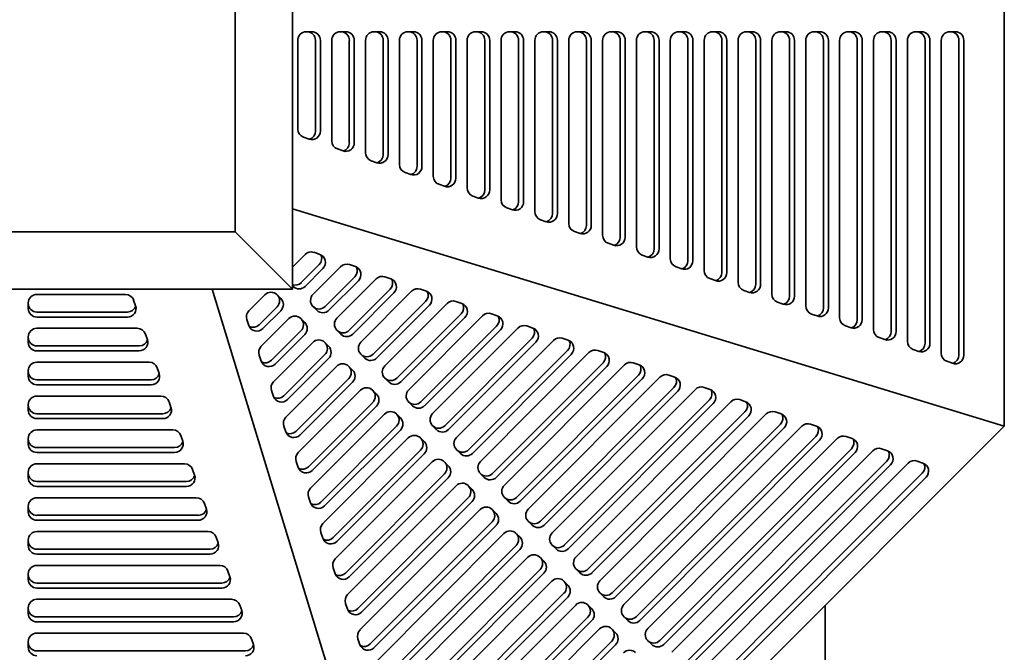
# Model space of a CAD drawing. Header units: millimetres. Extents: x 287 to 973, y 102 to 790.
# Tile 3 of 5: x 629 to 973, y 226 to 447. Entities that reach past the tile are written whole.
import ezdxf

# ---------------------------------------------------------------- set-up
doc = ezdxf.new("R2010")
doc.units = ezdxf.units.MM
doc.header["$LTSCALE"] = 3
doc.layers.add('Krawędzie widoczne(ISO)', color=7, linetype='Continuous', lineweight=35, true_color=0x262659)

msp = doc.modelspace()

# ---------------------------------------------------------------- linework, layer by layer
at = {"layer": 'Krawędzie widoczne(ISO)'}
for p, q in [((972.5, 588.87), (972.5, 305.14)), ((724, 353), (724, 541)), ((704, 521), (704, 373)), ((728.83, 442.79), (730.8, 442.79)), ((740.65, 442.79), (742.62, 442.79)), ((752.47, 442.79), (754.44, 442.79)), ((764.3, 442.79), (766.27, 442.79)), ((776.12, 442.79), (778.09, 442.79)), ((787.94, 442.79), (789.91, 442.79)), ((799.76, 442.79), (801.73, 442.79)), ((811.58, 442.79), (813.55, 442.79)), ((823.4, 442.79), (825.37, 442.79)), ((835.23, 442.79), (837.2, 442.79)), ((847.05, 442.79), (849.02, 442.79)), ((858.87, 442.79), (860.84, 442.79)), ((870.69, 442.79), (872.66, 442.79)), ((882.51, 442.79), (884.48, 442.79)), ((894.33, 442.79), (896.3, 442.79)), ((906.16, 442.79), (908.13, 442.79)), ((917.98, 442.79), (919.95, 442.79)), ((929.8, 442.79), (931.77, 442.79)), ((941.62, 442.79), (943.59, 442.79)), ((953.44, 442.79), (955.41, 442.79)), ((725.88, 408.85), (725.88, 439.79)), ((732.04, 439.79), (732.04, 408.16)), ((733.76, 439.79), (733.76, 408.16)), ((737.7, 404.73), (737.7, 439.79)), ((743.86, 439.79), (743.86, 404.05)), ((745.58, 439.79), (745.58, 404.05)), ((749.52, 400.62), (749.52, 439.79)), ((755.68, 439.79), (755.68, 399.93)), ((757.4, 439.79), (757.4, 399.93)), ((761.34, 396.5), (761.34, 439.79)), ((767.5, 439.79), (767.5, 395.82)), ((769.22, 439.79), (769.22, 395.82)), ((773.16, 392.39), (773.16, 439.79)), ((779.33, 439.79), (779.33, 391.7)), ((781.04, 439.79), (781.04, 391.7)), ((784.98, 388.27), (784.98, 439.79)), ((791.15, 439.79), (791.15, 387.59)), ((792.86, 439.79), (792.86, 387.59)), ((796.81, 384.16), (796.81, 439.79)), ((802.97, 439.79), (802.97, 383.47)), ((804.69, 439.79), (804.69, 383.47)), ((808.63, 380.04), (808.63, 439.79)), ((814.79, 439.79), (814.79, 379.36)), ((816.51, 439.79), (816.51, 379.36)), ((820.45, 375.93), (820.45, 439.79)), ((826.61, 439.79), (826.61, 375.24)), ((828.33, 439.79), (828.33, 375.24)), ((832.27, 371.81), (832.27, 439.79)), ((838.43, 439.79), (838.43, 371.13)), ((840.15, 439.79), (840.15, 371.13)), ((844.09, 367.7), (844.09, 439.79)), ((850.26, 439.79), (850.26, 367.01)), ((851.97, 439.79), (851.97, 367.01)), ((855.91, 363.58), (855.91, 439.79)), ((862.08, 439.79), (862.08, 362.9)), ((863.79, 439.79), (863.79, 362.9)), ((867.74, 359.47), (867.74, 439.79)), ((873.9, 439.79), (873.9, 358.78)), ((875.62, 439.79), (875.62, 358.78)), ((879.56, 355.35), (879.56, 439.79)), ((885.72, 439.79), (885.72, 354.67)), ((887.44, 439.79), (887.44, 354.67)), ((891.38, 351.24), (891.38, 439.79)), ((897.54, 439.79), (897.54, 350.55)), ((899.26, 439.79), (899.26, 350.55)), ((903.2, 347.12), (903.2, 439.79)), ((909.36, 439.79), (909.36, 346.44)), ((911.08, 439.79), (911.08, 346.44)), ((915.02, 343.01), (915.02, 439.79)), ((921.19, 439.79), (921.19, 342.32)), ((922.9, 439.79), (922.9, 342.32)), ((926.84, 338.89), (926.84, 439.79)), ((933.01, 439.79), (933.01, 338.21)), ((934.72, 439.79), (934.72, 338.21)), ((938.67, 334.78), (938.67, 439.79)), ((944.83, 439.79), (944.83, 334.09)), ((946.55, 439.79), (946.55, 334.09)), ((950.49, 330.62), (950.49, 439.79)), ((956.65, 439.79), (956.65, 329.93)), ((958.37, 439.79), (958.37, 329.93)), ((729.84, 405.32), (727.87, 406.01)), ((741.66, 401.21), (739.69, 401.89)), ((753.49, 397.09), (751.52, 397.78)), ((765.31, 392.98), (763.34, 393.66)), ((777.13, 388.86), (775.16, 389.55)), ((788.95, 384.75), (786.98, 385.43)), ((724, 381.04), (972.5, 305.14)), ((800.77, 380.63), (798.8, 381.32)), ((812.59, 376.52), (810.62, 377.2)), ((704, 373), (556, 373)), ((724, 353), (704, 373)), ((824.42, 372.4), (822.45, 373.09)), ((836.24, 368.29), (834.27, 368.97)), ((724, 360.65), (728.42, 365.09)), ((731.53, 365.82), (733.59, 365.1)), ((848.06, 364.17), (846.09, 364.86)), ((733.35, 361.52), (727.1, 355.26)), ((743.91, 361.53), (745.97, 360.82)), ((734.66, 360.21), (728.41, 353.95)), ((731.2, 351.17), (740.81, 360.8)), ((859.88, 360.06), (857.91, 360.75)), ((724.21, 353.91), (724, 354.12)), ((745.73, 357.24), (735.45, 346.93)), ((747.04, 355.92), (736.76, 345.62)), ((739.54, 342.84), (753.19, 356.52)), ((756.29, 357.25), (758.36, 356.54)), ((871.7, 355.94), (869.73, 356.63)), ((536, 353), (724, 353)), ((634.79, 351.13), (665.74, 351.13)), ((771.87, 104.5), (695.97, 353)), ((708.8, 345.42), (714.37, 351.01)), ((718.58, 351.05), (719.97, 349.66)), ((758.12, 352.95), (743.79, 338.6)), ((759.43, 351.64), (745.11, 337.29)), ((747.89, 334.51), (765.57, 352.24)), ((768.68, 352.97), (770.74, 352.25)), ((883.52, 351.83), (881.55, 352.52)), ((631.79, 346.2), (631.79, 348.17)), ((668.57, 349.13), (669.26, 347.16)), ((770.5, 348.67), (752.14, 330.27)), ((771.81, 347.36), (753.45, 328.96)), ((756.24, 326.18), (777.96, 347.95)), ((781.06, 348.68), (783.13, 347.97)), ((895.35, 347.71), (893.38, 348.4)), ((666.42, 344.97), (634.79, 344.97)), ((718.62, 346.77), (712.38, 340.51)), ((719.94, 345.45), (713.69, 339.2)), ((731.24, 346.89), (731.09, 347.04)), ((732.55, 345.58), (731.16, 346.97)), ((782.88, 344.39), (760.49, 321.94)), ((793.45, 344.4), (795.51, 343.68)), ((907.17, 343.6), (905.2, 344.29)), ((666.42, 343.25), (634.79, 343.25)), ((708.79, 340.26), (708.08, 342.32)), ((713.11, 333.05), (722.72, 342.68)), ((726.93, 342.72), (728.32, 341.33)), ((784.2, 343.07), (761.8, 320.63)), ((764.58, 317.86), (790.34, 343.67)), ((634.79, 339.31), (669.85, 339.31)), ((672.69, 337.31), (673.37, 335.34)), ((726.97, 338.44), (716.69, 328.13)), ((728.28, 337.13), (718, 326.82)), ((739.59, 338.56), (739.44, 338.71)), ((740.9, 337.25), (739.51, 338.64)), ((795.27, 340.1), (768.83, 313.62)), ((796.58, 338.79), (770.15, 312.3)), ((772.93, 309.53), (802.73, 339.38)), ((805.83, 340.11), (807.89, 339.4)), ((918.99, 339.49), (917.02, 340.17)), ((631.79, 334.38), (631.79, 336.35)), ((717.42, 320.67), (731.07, 334.35)), ((735.27, 334.39), (736.66, 333)), ((807.65, 335.82), (777.18, 305.29)), ((808.96, 334.51), (778.49, 303.97)), ((781.28, 301.2), (815.11, 335.1)), ((818.21, 335.83), (820.28, 335.12)), ((930.81, 335.37), (928.84, 336.06)), ((670.54, 333.14), (634.79, 333.14)), ((670.54, 331.43), (634.79, 331.43)), ((735.32, 330.11), (721, 315.76)), ((747.94, 330.23), (747.78, 330.38)), ((749.25, 328.92), (747.86, 330.31)), ((820.04, 331.53), (785.53, 296.96)), ((821.35, 330.22), (786.84, 295.64)), ((789.62, 292.87), (827.49, 330.82)), ((830.6, 331.55), (832.66, 330.83)), ((942.63, 331.26), (940.66, 331.94)), ((634.79, 327.49), (673.97, 327.49)), ((713.1, 327.88), (712.38, 329.94)), ((736.63, 328.8), (722.31, 314.45)), ((832.42, 327.25), (793.87, 288.63)), ((797.97, 284.54), (839.88, 326.53)), ((842.98, 327.26), (845.04, 326.55)), ((954.45, 327.09), (952.48, 327.78)), ((631.79, 322.56), (631.79, 324.53)), ((676.8, 325.49), (677.49, 323.52)), ((721.73, 308.3), (739.41, 326.02)), ((743.62, 326.06), (745.01, 324.67)), ((833.73, 325.94), (795.19, 287.32)), ((674.65, 321.32), (634.79, 321.32)), ((743.66, 321.78), (725.31, 303.38)), ((744.98, 320.47), (726.62, 302.07)), ((756.28, 321.9), (756.13, 322.06)), ((757.59, 320.59), (756.2, 321.98)), ((844.8, 322.97), (802.22, 280.3)), ((846.12, 321.65), (803.53, 278.99)), ((806.31, 276.21), (852.26, 322.25)), ((855.36, 322.98), (857.43, 322.27)), ((674.65, 319.6), (634.79, 319.6)), ((717.41, 315.51), (716.69, 317.57)), ((726.04, 295.92), (747.76, 317.69)), ((751.96, 317.73), (753.36, 316.34)), ((857.19, 318.68), (810.57, 271.97)), ((858.5, 317.37), (811.88, 270.66)), ((814.66, 267.88), (864.65, 317.97)), ((867.75, 318.7), (869.81, 317.98)), ((634.79, 315.66), (678.08, 315.66)), ((680.92, 313.67), (681.6, 311.7)), ((752.01, 313.45), (729.62, 291.01)), ((764.63, 313.57), (764.48, 313.73)), ((765.94, 312.26), (764.55, 313.65)), ((869.57, 314.4), (818.91, 263.64)), ((870.88, 313.09), (820.23, 262.33)), ((823.01, 259.55), (877.03, 313.68)), ((880.13, 314.41), (882.2, 313.7)), ((631.79, 310.74), (631.79, 312.71)), ((678.77, 309.5), (634.79, 309.5)), ((730.35, 283.55), (756.11, 309.36)), ((753.32, 312.14), (730.93, 289.7)), ((760.31, 309.4), (761.7, 308.01)), ((881.95, 310.12), (827.26, 255.31)), ((831.35, 251.22), (889.41, 309.4)), ((892.52, 310.13), (894.58, 309.41)), ((678.77, 307.78), (634.79, 307.78)), ((883.27, 308.8), (828.57, 254)), ((634.79, 303.84), (682.2, 303.84)), ((721.72, 303.13), (721, 305.2)), ((760.36, 305.12), (733.92, 278.64)), ((761.67, 303.81), (735.24, 277.32)), ((972.5, 305.14), (771.87, 104.5)), ((772.98, 305.25), (772.82, 305.4)), ((774.29, 303.93), (772.9, 305.32)), ((894.34, 305.83), (835.61, 246.98)), ((895.65, 304.52), (836.92, 245.67)), ((839.7, 242.89), (901.8, 305.11)), ((904.9, 305.84), (906.96, 305.13)), ((631.79, 298.92), (631.79, 300.89)), ((685.03, 301.85), (685.72, 299.88)), ((734.65, 271.18), (764.45, 301.03)), ((768.66, 301.07), (770.05, 299.69)), ((906.72, 301.55), (843.95, 238.65)), ((908.03, 300.24), (845.27, 237.34)), ((848.05, 234.56), (914.18, 300.83)), ((917.28, 301.56), (919.35, 300.85)), ((682.88, 297.68), (634.79, 297.68)), ((682.88, 295.96), (634.79, 295.96)), ((768.7, 296.79), (738.23, 266.26)), ((781.32, 296.92), (781.17, 297.07)), ((782.63, 295.6), (781.24, 296.99)), ((919.11, 297.26), (852.3, 230.32)), ((920.42, 295.95), (853.61, 229.01)), ((856.39, 226.23), (926.56, 296.55)), ((929.67, 297.28), (931.73, 296.56)), ((726.03, 290.76), (725.31, 292.82)), ((738.96, 258.8), (772.8, 292.7)), ((770.02, 295.48), (739.55, 264.95)), ((777, 292.74), (778.4, 291.36)), ((931.49, 292.98), (860.65, 221.99)), ((864.74, 217.91), (938.95, 292.26)), ((942.05, 292.99), (944.11, 292.28)), ((631.79, 287.1), (631.79, 289.07)), ((634.79, 292.02), (686.31, 292.02)), ((689.15, 290.02), (689.83, 288.05)), ((789.67, 288.59), (789.52, 288.74)), ((932.8, 291.67), (861.96, 220.68)), ((687, 285.86), (634.79, 285.86)), ((777.05, 288.46), (742.54, 253.89)), ((778.36, 287.15), (743.86, 252.57)), ((790.98, 287.27), (789.59, 288.66)), ((943.87, 288.7), (868.99, 213.67)), ((945.19, 287.38), (870.3, 212.35)), ((687, 284.14), (634.79, 284.14)), ((743.27, 246.43), (781.15, 284.37)), ((785.35, 284.42), (786.74, 283.03)), ((634.79, 280.2), (690.43, 280.2)), ((730.34, 278.38), (729.62, 280.45)), ((785.4, 280.13), (746.85, 241.51)), ((786.71, 278.82), (748.16, 240.2)), ((798.01, 280.26), (797.86, 280.41)), ((799.33, 278.95), (797.94, 280.33)), ((631.79, 275.27), (631.79, 277.24)), ((693.26, 278.2), (693.95, 276.23)), ((747.58, 234.05), (789.49, 276.05)), ((793.7, 276.09), (795.09, 274.7)), ((691.11, 274.04), (634.79, 274.04)), ((691.11, 272.32), (634.79, 272.32)), ((793.74, 271.8), (751.16, 229.14)), ((806.36, 271.93), (806.21, 272.08)), ((807.67, 270.62), (806.28, 272)), ((634.79, 268.38), (694.54, 268.38)), ((795.06, 270.49), (752.47, 227.82)), ((631.79, 263.45), (631.79, 265.42)), ((697.38, 266.38), (698.06, 264.41)), ((734.65, 266.01), (733.93, 268.07)), ((751.89, 221.68), (797.84, 267.72)), ((802.04, 267.76), (803.44, 266.37)), ((695.23, 262.21), (634.79, 262.21)), ((802.09, 263.48), (755.47, 216.76)), ((803.4, 262.16), (756.78, 215.45)), ((814.71, 263.6), (814.56, 263.75)), ((816.02, 262.29), (814.63, 263.68)), ((695.23, 260.5), (634.79, 260.5)), ((756.2, 209.3), (806.18, 259.39)), ((810.39, 259.43), (811.78, 258.04)), ((634.79, 256.56), (698.65, 256.56)), ((701.49, 254.56), (702.18, 252.59)), ((738.96, 253.63), (738.24, 255.7)), ((810.44, 255.15), (759.78, 204.39)), ((823.05, 255.27), (822.9, 255.42)), ((824.37, 253.96), (822.98, 255.35)), ((631.79, 251.63), (631.79, 253.6)), ((760.51, 196.93), (814.53, 251.06)), ((811.75, 253.83), (761.09, 203.08)), ((818.74, 251.1), (820.13, 249.71)), ((699.34, 250.39), (634.79, 250.39)), ((699.34, 248.67), (634.79, 248.67)), ((634.79, 244.73), (702.77, 244.73)), ((818.78, 246.82), (764.09, 192.01)), ((820.1, 245.51), (765.4, 190.7)), ((831.4, 246.94), (831.25, 247.09)), ((832.71, 245.63), (831.32, 247.02)), ((631.79, 239.81), (631.79, 241.78)), ((705.61, 242.74), (706.29, 240.77)), ((743.27, 241.26), (742.55, 243.32)), ((764.82, 184.55), (822.88, 242.73)), ((827.08, 242.77), (828.47, 241.38)), ((910, 177), (910, 242.64)), ((703.46, 238.57), (634.79, 238.57)), ((827.13, 238.49), (768.4, 179.64)), ((828.44, 237.18), (769.71, 178.33)), ((839.75, 238.61), (839.59, 238.76)), ((841.06, 237.3), (839.67, 238.69)), ((703.46, 236.85), (634.79, 236.85)), ((769.13, 172.18), (831.22, 234.4)), ((835.43, 234.44), (836.82, 233.05)), ((634.79, 232.91), (706.88, 232.91)), ((709.72, 230.92), (710.41, 228.95)), ((747.58, 228.89), (746.86, 230.95)), ((848.09, 230.28), (847.94, 230.43)), ((849.41, 228.97), (848.01, 230.36)), ((631.79, 227.99), (631.79, 229.96)), ((835.48, 230.16), (772.71, 167.26)), ((836.79, 228.85), (774.02, 165.95)), ((707.57, 226.75), (634.79, 226.75))]:
    msp.add_line(p, q, dxfattribs=at)
for centre, major_axis, ratio, start_param, end_param in [((728.83, 439.79), (0, 3), 0.985138, 0, 1.570796), ((729.08, 439.79), (0, 3), 0.985138, 4.712389, 6.283185), ((730.8, 439.79), (0, 3), 0.985138, 4.712389, 6.283185), ((740.65, 439.79), (0, 3), 0.985138, 0, 1.570796), ((740.91, 439.79), (0, 3), 0.985138, 4.712389, 6.283185), ((742.62, 439.79), (0, 3), 0.985138, 4.712389, 6.283185), ((752.47, 439.79), (0, 3), 0.985138, 0, 1.570796), ((752.73, 439.79), (0, 3), 0.985138, 4.712389, 6.283185), ((754.44, 439.79), (0, 3), 0.985138, 4.712389, 6.283185), ((764.3, 439.79), (0, 3), 0.985138, 0, 1.570796), ((764.55, 439.79), (0, 3), 0.985138, 4.712389, 6.283185), ((766.27, 439.79), (0, 3), 0.985138, 4.712389, 6.283185), ((776.12, 439.79), (0, 3), 0.985138, 0, 1.570796), ((776.37, 439.79), (0, 3), 0.985138, 4.712389, 6.283185), ((778.09, 439.79), (0, 3), 0.985138, 4.712389, 6.283185), ((787.94, 439.79), (0, 3), 0.985138, 0, 1.570796), ((788.19, 439.79), (0, 3), 0.985138, 4.712389, 6.283185), ((789.91, 439.79), (0, 3), 0.985138, 4.712389, 6.283185), ((799.76, 439.79), (0, 3), 0.985138, 0, 1.570796), ((800.01, 439.79), (0, 3), 0.985138, 4.712389, 6.283185), ((801.73, 439.79), (0, 3), 0.985138, 4.712389, 6.283185), ((811.58, 439.79), (0, 3), 0.985138, 0, 1.570796), ((811.84, 439.79), (0, 3), 0.985138, 4.712389, 6.283185), ((813.55, 439.79), (0, 3), 0.985138, 4.712389, 6.283185), ((823.4, 439.79), (0, 3), 0.985138, 0, 1.570796), ((823.66, 439.79), (0, 3), 0.985138, 4.712389, 6.283185), ((825.37, 439.79), (0, 3), 0.985138, 4.712389, 6.283185), ((835.23, 439.79), (0, 3), 0.985138, 0, 1.570796), ((835.48, 439.79), (0, 3), 0.985138, 4.712389, 6.283185), ((837.2, 439.79), (0, 3), 0.985138, 4.712389, 6.283185), ((847.05, 439.79), (0, 3), 0.985138, 0, 1.570796), ((847.3, 439.79), (0, 3), 0.985138, 4.712389, 6.283185), ((849.02, 439.79), (0, 3), 0.985138, 4.712389, 6.283185), ((858.87, 439.79), (0, 3), 0.985138, 0, 1.570796), ((859.12, 439.79), (0, 3), 0.985138, 4.712389, 6.283185), ((860.84, 439.79), (0, 3), 0.985138, 4.712389, 6.283185), ((870.69, 439.79), (0, 3), 0.985138, 0, 1.570796), ((870.94, 439.79), (0, 3), 0.985138, 4.712389, 6.283185), ((872.66, 439.79), (0, 3), 0.985138, 4.712389, 6.283185), ((882.51, 439.79), (0, 3), 0.985138, 0, 1.570796), ((882.77, 439.79), (0, 3), 0.985138, 4.712389, 6.283185), ((884.48, 439.79), (0, 3), 0.985138, 4.712389, 6.283185), ((894.33, 439.79), (0, 3), 0.985138, 0, 1.570796), ((894.59, 439.79), (0, 3), 0.985138, 4.712389, 6.283185), ((896.3, 439.79), (0, 3), 0.985138, 4.712389, 6.283185), ((906.16, 439.79), (0, 3), 0.985138, 0, 1.570796), ((906.41, 439.79), (0, 3), 0.985138, 4.712389, 6.283185), ((908.13, 439.79), (0, 3), 0.985138, 4.712389, 6.283185), ((917.98, 439.79), (0, 3), 0.985138, 0, 1.570796), ((918.23, 439.79), (0, 3), 0.985138, 4.712389, 6.283185), ((919.95, 439.79), (0, 3), 0.985138, 4.712389, 6.283185), ((929.8, 439.79), (0, 3), 0.985138, 0, 1.570796), ((930.05, 439.79), (0, 3), 0.985138, 4.712389, 6.283185), ((931.77, 439.79), (0, 3), 0.985138, 4.712389, 6.283185), ((941.62, 439.79), (0, 3), 0.985138, 0, 1.570796), ((941.87, 439.79), (0, 3), 0.985138, 4.712389, 6.283185), ((943.59, 439.79), (0, 3), 0.985138, 4.712389, 6.283185), ((953.44, 439.79), (0, 3), 0.985138, 0, 1.570796), ((953.69, 439.79), (0, 3), 0.985138, 4.712389, 6.283185), ((955.41, 439.79), (0, 3), 0.985138, 4.712389, 6.283185), ((728.83, 408.85), (0, -3), 0.985138, 4.712389, 5.952847), ((730.8, 408.16), (0, -3), 0.985138, 5.952847, 7.853982), ((729.08, 408.16), (0, -3), 0.985138, 0.294852, 1.570796), ((740.65, 404.73), (0, -3), 0.985138, 4.712389, 5.952847), ((742.62, 404.05), (0, -3), 0.985138, 5.952847, 7.853982), ((740.91, 404.05), (0, -3), 0.985138, 0.294852, 1.570796), ((752.47, 400.62), (0, -3), 0.985138, 4.712389, 5.952847), ((754.44, 399.93), (0, -3), 0.985138, 5.952847, 7.853982), ((752.73, 399.93), (0, -3), 0.985138, 0.294852, 1.570796), ((764.3, 396.5), (0, -3), 0.985138, 4.712389, 5.952847), ((766.27, 395.82), (0, -3), 0.985138, 5.952847, 7.853982), ((764.55, 395.82), (0, -3), 0.985138, 0.294852, 1.570796), ((776.12, 392.39), (0, -3), 0.985138, 4.712389, 5.952847), ((778.09, 391.7), (0, -3), 0.985138, 5.952847, 7.853982), ((776.37, 391.7), (0, -3), 0.985138, 0.294852, 1.570796), ((787.94, 388.27), (0, -3), 0.985138, 4.712389, 5.952847), ((789.91, 387.59), (0, -3), 0.985138, 5.952847, 7.853982), ((788.19, 387.59), (0, -3), 0.985138, 0.294852, 1.570796), ((799.76, 384.16), (0, -3), 0.985138, 4.712389, 5.952847), ((801.73, 383.47), (0, -3), 0.985138, 5.952847, 7.853982), ((800.01, 383.47), (0, -3), 0.985138, 0.294852, 1.570796), ((811.58, 380.04), (0, -3), 0.985138, 4.712389, 5.952847), ((813.55, 379.36), (0, -3), 0.985138, 5.952847, 7.853982), ((811.84, 379.36), (0, -3), 0.985138, 0.294852, 1.570796), ((823.4, 375.93), (0, -3), 0.985138, 4.712389, 5.952847), ((825.37, 375.24), (0, -3), 0.985138, 5.952847, 7.853982), ((823.66, 375.24), (0, -3), 0.985138, 0.294852, 1.570796), ((835.23, 371.81), (0, -3), 0.985138, 4.712389, 5.952847), ((837.2, 371.13), (0, -3), 0.985138, 5.952847, 7.853982), ((835.48, 371.13), (0, -3), 0.985138, 0.294852, 1.570796), ((730.51, 363), (2.12, 2.12), 0.982624, 0.445514, 1.571819), ((731.26, 363.6), (2.12, 2.12), 0.982624, 4.713411, 5.962924), ((732.57, 362.29), (2.12, 2.12), 0.982624, 4.713411, 6.728699), ((847.05, 367.7), (0, -3), 0.985138, 4.712389, 5.952847), ((849.02, 367.01), (0, -3), 0.985138, 5.952847, 7.853982), ((847.3, 367.01), (0, -3), 0.985138, 0.294852, 1.570796), ((742.89, 358.72), (2.12, 2.12), 0.982624, 0.445514, 1.571819), ((858.87, 363.58), (0, -3), 0.985138, 4.712389, 5.952847), ((860.84, 362.9), (0, -3), 0.985138, 5.952847, 7.853982), ((859.12, 362.9), (0, -3), 0.985138, 0.294852, 1.570796), ((743.65, 359.32), (2.12, 2.12), 0.982624, 4.713411, 5.962924), ((744.96, 358.01), (2.12, 2.12), 0.982624, 4.713411, 6.728699), ((755.28, 354.44), (2.12, 2.12), 0.982624, 0.445514, 1.571819), ((870.69, 359.47), (0, -3), 0.985138, 4.712389, 5.952847), ((872.66, 358.78), (0, -3), 0.985138, 5.952847, 7.853982), ((870.94, 358.78), (0, -3), 0.985138, 0.294852, 1.570796), ((725.02, 357.34), (-2.12, -2.12), 0.982624, 0.445839, 1.571819), ((756.03, 355.04), (2.12, 2.12), 0.982624, 4.713411, 5.962924), ((757.34, 353.72), (2.12, 2.12), 0.982624, 4.713411, 6.728699), ((882.51, 355.35), (0, -3), 0.985138, 4.712389, 5.952847), ((884.48, 354.67), (0, -3), 0.985138, 5.952847, 7.853982), ((882.77, 354.67), (0, -3), 0.985138, 0.294852, 1.570796), ((634.79, 348.17), (-3, 0), 0.985138, 4.712389, 6.283185), ((665.74, 348.17), (3, 0), 0.985138, 0.330338, 1.570796), ((716.46, 348.93), (2.12, 2.12), 0.982624, 0.001022, 1.571819), ((716.54, 348.85), (2.12, 2.12), 0.982624, 4.713411, 6.248323), ((726.33, 356.03), (-2.12, -2.12), 0.982624, 0.001022, 1.571819), ((733.28, 349.09), (-2.12, -2.12), 0.982624, 4.713411, 6.284208), ((767.66, 350.15), (2.12, 2.12), 0.982624, 0.445514, 1.571819), ((768.41, 350.75), (2.12, 2.12), 0.982624, 4.713411, 5.962924), ((769.73, 349.44), (2.12, 2.12), 0.982624, 4.713411, 6.728699), ((894.33, 351.24), (0, -3), 0.985138, 4.712389, 5.952847), ((634.79, 347.92), (-3, 0), 0.985138, 0, 1.570796), ((666.42, 346.2), (3, 0), 0.985138, 4.712389, 6.613523), ((717.85, 347.54), (2.12, 2.12), 0.982624, 4.713411, 6.284208), ((780.05, 345.87), (2.12, 2.12), 0.982624, 0.445514, 1.571819), ((780.8, 346.47), (2.12, 2.12), 0.982624, 4.713411, 5.962924), ((782.11, 345.16), (2.12, 2.12), 0.982624, 4.713411, 6.728699), ((896.3, 350.55), (0, -3), 0.985138, 5.952847, 7.853982), ((894.59, 350.55), (0, -3), 0.985138, 0.294852, 1.570796), ((634.79, 346.2), (-3, 0), 0.985138, 0, 1.570796), ((666.42, 347.92), (3, 0), 0.985138, 4.712389, 5.988333), ((710.89, 343.34), (2.12, 2.12), 0.982624, 1.571819, 2.698124), ((733.36, 349.01), (-2.12, -2.12), 0.982624, 0.001022, 1.571819), ((734.67, 347.7), (-2.12, -2.12), 0.982624, 0.001022, 1.571819), ((792.43, 341.59), (2.12, 2.12), 0.982624, 0.445514, 1.571819), ((906.16, 347.12), (0, -3), 0.985138, 4.712389, 5.952847), ((908.13, 346.44), (0, -3), 0.985138, 5.952847, 7.853982), ((906.41, 346.44), (0, -3), 0.985138, 0.294852, 1.570796), ((710.29, 342.59), (-2.12, -2.12), 0.982624, 0.320262, 1.571819), ((724.81, 340.6), (2.12, 2.12), 0.982624, 0.001022, 1.571819), ((724.88, 340.52), (2.12, 2.12), 0.982624, 4.713411, 6.248323), ((726.2, 339.21), (2.12, 2.12), 0.982624, 4.713411, 6.284208), ((741.63, 340.76), (-2.12, -2.12), 0.982624, 4.713411, 6.284208), ((793.18, 342.18), (2.12, 2.12), 0.982624, 4.713411, 5.962924), ((794.49, 340.87), (2.12, 2.12), 0.982624, 4.713411, 6.728699), ((804.81, 337.3), (2.12, 2.12), 0.982624, 0.445514, 1.571819), ((917.98, 343.01), (0, -3), 0.985138, 4.712389, 5.952847), ((919.95, 342.32), (0, -3), 0.985138, 5.952847, 7.853982), ((918.23, 342.32), (0, -3), 0.985138, 0.294852, 1.570796), ((634.79, 336.35), (-3, 0), 0.985138, 4.712389, 6.283185), ((669.85, 336.35), (3, 0), 0.985138, 0.330338, 1.570796), ((711.6, 341.28), (-2.12, -2.12), 0.982624, 5.839716, 7.855004), ((741.71, 340.69), (-2.12, -2.12), 0.982624, 0.001022, 1.571819), ((743.02, 339.37), (-2.12, -2.12), 0.982624, 0.001022, 1.571819), ((805.56, 337.9), (2.12, 2.12), 0.982624, 4.713411, 5.962924), ((806.88, 336.59), (2.12, 2.12), 0.982624, 4.713411, 6.728699), ((929.8, 338.89), (0, -3), 0.985138, 4.712389, 5.952847), ((931.77, 338.21), (0, -3), 0.985138, 5.952847, 7.853982), ((930.05, 338.21), (0, -3), 0.985138, 0.294852, 1.570796), ((634.79, 336.1), (-3, 0), 0.985138, 0, 1.570796), ((634.79, 334.38), (-3, 0), 0.985138, 0, 1.570796), ((670.54, 334.38), (3, 0), 0.985138, 4.712389, 6.613523), ((670.54, 336.1), (3, 0), 0.985138, 4.712389, 5.988333), ((733.15, 332.27), (2.12, 2.12), 0.982624, 0.001022, 1.571819), ((733.23, 332.19), (2.12, 2.12), 0.982624, 4.713411, 6.248323), ((749.98, 332.43), (-2.12, -2.12), 0.982624, 4.713411, 6.284208), ((817.2, 333.02), (2.12, 2.12), 0.982624, 0.445514, 1.571819), ((817.95, 333.62), (2.12, 2.12), 0.982624, 4.713411, 5.962924), ((819.26, 332.3), (2.12, 2.12), 0.982624, 4.713411, 6.728699), ((941.62, 334.78), (0, -3), 0.985138, 4.712389, 5.952847), ((943.59, 334.09), (0, -3), 0.985138, 5.952847, 7.853982), ((941.87, 334.09), (0, -3), 0.985138, 0.294852, 1.570796), ((715.2, 330.97), (2.12, 2.12), 0.982624, 1.571819, 2.698124), ((734.54, 330.88), (2.12, 2.12), 0.982624, 4.713411, 6.284208), ((750.05, 332.36), (-2.12, -2.12), 0.982624, 0.001022, 1.571819), ((829.58, 328.73), (2.12, 2.12), 0.982624, 0.445514, 1.571819), ((830.33, 329.33), (2.12, 2.12), 0.982624, 4.713411, 5.962924), ((831.64, 328.02), (2.12, 2.12), 0.982624, 4.713411, 6.728699), ((953.44, 330.62), (0, -3), 0.985138, 4.712389, 5.952847), ((634.79, 324.53), (-3, 0), 0.985138, 4.712389, 6.283185), ((673.97, 324.53), (3, 0), 0.985138, 0.330338, 1.570796), ((715.91, 328.9), (-2.12, -2.12), 0.982624, 5.839716, 7.855004), ((714.6, 330.22), (-2.12, -2.12), 0.982624, 0.320262, 1.571819), ((741.5, 323.94), (2.12, 2.12), 0.982624, 0.001022, 1.571819), ((751.37, 331.04), (-2.12, -2.12), 0.982624, 0.001022, 1.571819), ((841.96, 324.45), (2.12, 2.12), 0.982624, 0.445514, 1.571819), ((844.03, 323.74), (2.12, 2.12), 0.982624, 4.713411, 6.728699), ((955.41, 329.93), (0, -3), 0.985138, 5.952847, 7.853982), ((953.69, 329.93), (0, -3), 0.985138, 0.294852, 1.570796), ((634.79, 324.28), (-3, 0), 0.985138, 0, 1.570796), ((674.65, 322.56), (3, 0), 0.985138, 4.712389, 6.613523), ((674.65, 324.28), (3, 0), 0.985138, 4.712389, 5.988333), ((741.58, 323.86), (2.12, 2.12), 0.982624, 4.713411, 6.248323), ((742.89, 322.55), (2.12, 2.12), 0.982624, 4.713411, 6.284208), ((758.32, 324.1), (-2.12, -2.12), 0.982624, 4.713411, 6.284208), ((842.72, 325.05), (2.12, 2.12), 0.982624, 4.713411, 5.962924), ((854.35, 320.17), (2.12, 2.12), 0.982624, 0.445514, 1.571819), ((634.79, 322.56), (-3, 0), 0.985138, 0, 1.570796), ((719.5, 318.59), (2.12, 2.12), 0.982624, 1.571819, 2.698124), ((758.4, 324.03), (-2.12, -2.12), 0.982624, 0.001022, 1.571819), ((759.71, 322.71), (-2.12, -2.12), 0.982624, 0.001022, 1.571819), ((855.1, 320.77), (2.12, 2.12), 0.982624, 4.713411, 5.962924), ((856.41, 319.45), (2.12, 2.12), 0.982624, 4.713411, 6.728699), ((749.85, 315.61), (2.12, 2.12), 0.982624, 0.001022, 1.571819), ((749.92, 315.53), (2.12, 2.12), 0.982624, 4.713411, 6.248323), ((751.24, 314.22), (2.12, 2.12), 0.982624, 4.713411, 6.284208), ((766.67, 315.77), (-2.12, -2.12), 0.982624, 4.713411, 6.284208), ((866.73, 315.88), (2.12, 2.12), 0.982624, 0.445514, 1.571819), ((867.48, 316.48), (2.12, 2.12), 0.982624, 4.713411, 5.962924), ((868.8, 315.17), (2.12, 2.12), 0.982624, 4.713411, 6.728699), ((634.79, 312.71), (-3, 0), 0.985138, 4.712389, 6.283185), ((678.08, 312.71), (3, 0), 0.985138, 0.330338, 1.570796), ((720.22, 316.53), (-2.12, -2.12), 0.982624, 5.839716, 7.855004), ((718.91, 317.84), (-2.12, -2.12), 0.982624, 0.320262, 1.571819), ((766.75, 315.7), (-2.12, -2.12), 0.982624, 0.001022, 1.571819), ((879.12, 311.6), (2.12, 2.12), 0.982624, 0.445514, 1.571819), ((879.87, 312.2), (2.12, 2.12), 0.982624, 4.713411, 5.962924), ((881.18, 310.89), (2.12, 2.12), 0.982624, 4.713411, 6.728699), ((634.79, 312.46), (-3, 0), 0.985138, 0, 1.570796), ((634.79, 310.74), (-3, 0), 0.985138, 0, 1.570796), ((678.77, 310.74), (3, 0), 0.985138, 4.712389, 6.613523), ((678.77, 312.46), (3, 0), 0.985138, 4.712389, 5.988333), ((758.19, 307.28), (2.12, 2.12), 0.982624, 0.001022, 1.571819), ((768.06, 314.39), (-2.12, -2.12), 0.982624, 0.001022, 1.571819), ((775.02, 307.44), (-2.12, -2.12), 0.982624, 4.713411, 6.284208), ((891.5, 307.32), (2.12, 2.12), 0.982624, 0.445514, 1.571819), ((893.56, 306.6), (2.12, 2.12), 0.982624, 4.713411, 6.728699), ((723.81, 306.22), (2.12, 2.12), 0.982624, 1.571819, 2.698124), ((758.27, 307.2), (2.12, 2.12), 0.982624, 4.713411, 6.248323), ((759.58, 305.89), (2.12, 2.12), 0.982624, 4.713411, 6.284208), ((892.25, 307.91), (2.12, 2.12), 0.982624, 4.713411, 5.962924), ((903.88, 303.03), (2.12, 2.12), 0.982624, 0.445514, 1.571819), ((634.79, 300.89), (-3, 0), 0.985138, 4.712389, 6.283185), ((682.2, 300.89), (3, 0), 0.985138, 0.330338, 1.570796), ((724.53, 304.15), (-2.12, -2.12), 0.982624, 5.839716, 7.855004), ((723.22, 305.47), (-2.12, -2.12), 0.982624, 0.320262, 1.571819), ((775.09, 307.37), (-2.12, -2.12), 0.982624, 0.001022, 1.571819), ((776.41, 306.06), (-2.12, -2.12), 0.982624, 0.001022, 1.571819), ((904.64, 303.63), (2.12, 2.12), 0.982624, 4.713411, 5.962924), ((905.95, 302.32), (2.12, 2.12), 0.982624, 4.713411, 6.728699), ((634.79, 300.63), (-3, 0), 0.985138, 0, 1.570796), ((682.88, 298.92), (3, 0), 0.985138, 4.712389, 6.613523), ((682.88, 300.63), (3, 0), 0.985138, 4.712389, 5.988333), ((766.54, 298.95), (2.12, 2.12), 0.982624, 0.001022, 1.571819), ((766.62, 298.87), (2.12, 2.12), 0.982624, 4.713411, 6.248323), ((767.93, 297.56), (2.12, 2.12), 0.982624, 4.713411, 6.284208), ((783.36, 299.12), (-2.12, -2.12), 0.982624, 4.713411, 6.284208), ((916.27, 298.75), (2.12, 2.12), 0.982624, 0.445514, 1.571819), ((917.02, 299.35), (2.12, 2.12), 0.982624, 4.713411, 5.962924), ((918.33, 298.03), (2.12, 2.12), 0.982624, 4.713411, 6.728699), ((634.79, 298.92), (-3, 0), 0.985138, 0, 1.570796), ((728.12, 293.84), (2.12, 2.12), 0.982624, 1.571819, 2.698124), ((783.44, 299.04), (-2.12, -2.12), 0.982624, 0.001022, 1.571819), ((784.75, 297.73), (-2.12, -2.12), 0.982624, 0.001022, 1.571819), ((928.65, 294.46), (2.12, 2.12), 0.982624, 0.445514, 1.571819), ((929.4, 295.06), (2.12, 2.12), 0.982624, 4.713411, 5.962924), ((930.72, 293.75), (2.12, 2.12), 0.982624, 4.713411, 6.728699), ((774.89, 290.62), (2.12, 2.12), 0.982624, 0.001022, 1.571819), ((774.96, 290.55), (2.12, 2.12), 0.982624, 4.713411, 6.248323), ((791.71, 290.79), (-2.12, -2.12), 0.982624, 4.713411, 6.284208), ((941.03, 290.18), (2.12, 2.12), 0.982624, 0.445514, 1.571819), ((943.1, 289.47), (2.12, 2.12), 0.982624, 4.713411, 6.728699), ((634.79, 289.07), (-3, 0), 0.985138, 4.712389, 6.283185), ((634.79, 288.81), (-3, 0), 0.985138, 0, 1.570796), ((686.31, 289.07), (3, 0), 0.985138, 0.330338, 1.570796), ((728.84, 291.78), (-2.12, -2.12), 0.982624, 5.839716, 7.855004), ((727.53, 293.09), (-2.12, -2.12), 0.982624, 0.320262, 1.571819), ((776.28, 289.23), (2.12, 2.12), 0.982624, 4.713411, 6.284208), ((941.79, 290.78), (2.12, 2.12), 0.982624, 4.713411, 5.962924), ((634.79, 287.1), (-3, 0), 0.985138, 0, 1.570796), ((687, 287.1), (3, 0), 0.985138, 4.712389, 6.613523), ((687, 288.81), (3, 0), 0.985138, 4.712389, 5.988333), ((791.79, 290.71), (-2.12, -2.12), 0.982624, 0.001022, 1.571819), ((793.1, 289.4), (-2.12, -2.12), 0.982624, 0.001022, 1.571819), ((732.43, 281.47), (2.12, 2.12), 0.982624, 1.571819, 2.698124), ((783.23, 282.29), (2.12, 2.12), 0.982624, 0.001022, 1.571819), ((783.31, 282.22), (2.12, 2.12), 0.982624, 4.713411, 6.248323), ((784.62, 280.9), (2.12, 2.12), 0.982624, 4.713411, 6.284208), ((800.06, 282.46), (-2.12, -2.12), 0.982624, 4.713411, 6.284208), ((634.79, 277.24), (-3, 0), 0.985138, 4.712389, 6.283185), ((690.43, 277.24), (3, 0), 0.985138, 0.330338, 1.570796), ((731.84, 280.72), (-2.12, -2.12), 0.982624, 0.320262, 1.571819), ((800.13, 282.38), (-2.12, -2.12), 0.982624, 0.001022, 1.571819), ((801.45, 281.07), (-2.12, -2.12), 0.982624, 0.001022, 1.571819), ((634.79, 276.99), (-3, 0), 0.985138, 0, 1.570796), ((634.79, 275.27), (-3, 0), 0.985138, 0, 1.570796), ((691.11, 275.27), (3, 0), 0.985138, 4.712389, 6.613523), ((691.11, 276.99), (3, 0), 0.985138, 4.712389, 5.988333), ((733.15, 279.41), (-2.12, -2.12), 0.982624, 5.839716, 7.855004), ((791.58, 273.96), (2.12, 2.12), 0.982624, 0.001022, 1.571819), ((791.66, 273.89), (2.12, 2.12), 0.982624, 4.713411, 6.248323), ((808.4, 274.13), (-2.12, -2.12), 0.982624, 4.713411, 6.284208), ((792.97, 272.57), (2.12, 2.12), 0.982624, 4.713411, 6.284208), ((808.48, 274.05), (-2.12, -2.12), 0.982624, 0.001022, 1.571819), ((634.79, 265.42), (-3, 0), 0.985138, 4.712389, 6.283185), ((694.54, 265.42), (3, 0), 0.985138, 0.330338, 1.570796), ((736.74, 269.09), (2.12, 2.12), 0.982624, 1.571819, 2.698124), ((799.92, 265.63), (2.12, 2.12), 0.982624, 0.001022, 1.571819), ((809.79, 272.74), (-2.12, -2.12), 0.982624, 0.001022, 1.571819), ((634.79, 265.17), (-3, 0), 0.985138, 0, 1.570796), ((737.46, 267.03), (-2.12, -2.12), 0.982624, 5.839716, 7.855004), ((736.15, 268.34), (-2.12, -2.12), 0.982624, 0.320262, 1.571819), ((800, 265.56), (2.12, 2.12), 0.982624, 4.713411, 6.248323), ((801.32, 264.25), (2.12, 2.12), 0.982624, 4.713411, 6.284208), ((816.75, 265.8), (-2.12, -2.12), 0.982624, 4.713411, 6.284208), ((634.79, 263.45), (-3, 0), 0.985138, 0, 1.570796), ((695.23, 263.45), (3, 0), 0.985138, 4.712389, 6.613523), ((695.23, 265.17), (3, 0), 0.985138, 4.712389, 5.988333), ((816.83, 265.72), (-2.12, -2.12), 0.982624, 0.001022, 1.571819), ((818.14, 264.41), (-2.12, -2.12), 0.982624, 0.001022, 1.571819), ((741.05, 256.72), (2.12, 2.12), 0.982624, 1.571819, 2.698124), ((808.27, 257.3), (2.12, 2.12), 0.982624, 0.001022, 1.571819), ((808.35, 257.23), (2.12, 2.12), 0.982624, 4.713411, 6.248323), ((809.66, 255.92), (2.12, 2.12), 0.982624, 4.713411, 6.284208), ((825.09, 257.47), (-2.12, -2.12), 0.982624, 4.713411, 6.284208), ((634.79, 253.6), (-3, 0), 0.985138, 4.712389, 6.283185), ((698.65, 253.6), (3, 0), 0.985138, 0.330338, 1.570796), ((825.17, 257.39), (-2.12, -2.12), 0.982624, 0.001022, 1.571819), ((634.79, 253.35), (-3, 0), 0.985138, 0, 1.570796), ((634.79, 251.63), (-3, 0), 0.985138, 0, 1.570796), ((699.34, 251.63), (3, 0), 0.985138, 4.712389, 6.613523), ((699.34, 253.35), (3, 0), 0.985138, 4.712389, 5.988333), ((741.77, 254.66), (-2.12, -2.12), 0.982624, 5.839716, 7.855004), ((740.46, 255.97), (-2.12, -2.12), 0.982624, 0.320262, 1.571819), ((816.62, 248.98), (2.12, 2.12), 0.982624, 0.001022, 1.571819), ((816.7, 248.9), (2.12, 2.12), 0.982624, 4.713411, 6.248323), ((826.49, 256.08), (-2.12, -2.12), 0.982624, 0.001022, 1.571819), ((833.44, 249.14), (-2.12, -2.12), 0.982624, 4.713411, 6.284208), ((818.01, 247.59), (2.12, 2.12), 0.982624, 4.713411, 6.284208), ((634.79, 241.78), (-3, 0), 0.985138, 4.712389, 6.283185), ((702.77, 241.78), (3, 0), 0.985138, 0.330338, 1.570796), ((745.36, 244.34), (2.12, 2.12), 0.982624, 1.571819, 2.698124), ((833.52, 249.06), (-2.12, -2.12), 0.982624, 0.001022, 1.571819), ((834.83, 247.75), (-2.12, -2.12), 0.982624, 0.001022, 1.571819), ((634.79, 241.53), (-3, 0), 0.985138, 0, 1.570796), ((703.46, 239.81), (3, 0), 0.985138, 4.712389, 6.613523), ((703.46, 241.53), (3, 0), 0.985138, 4.712389, 5.988333), ((746.08, 242.28), (-2.12, -2.12), 0.982624, 5.839716, 7.855004), ((744.77, 243.59), (-2.12, -2.12), 0.982624, 0.320262, 1.571819), ((824.96, 240.65), (2.12, 2.12), 0.982624, 0.001022, 1.571819), ((825.04, 240.57), (2.12, 2.12), 0.982624, 4.713411, 6.248323), ((826.36, 239.26), (2.12, 2.12), 0.982624, 4.713411, 6.284208), ((841.79, 240.81), (-2.12, -2.12), 0.982624, 4.713411, 6.284208), ((634.79, 239.81), (-3, 0), 0.985138, 0, 1.570796), ((841.87, 240.74), (-2.12, -2.12), 0.982624, 0.001022, 1.571819), ((843.18, 239.42), (-2.12, -2.12), 0.982624, 0.001022, 1.571819), ((749.67, 231.97), (2.12, 2.12), 0.982624, 1.571819, 2.698124), ((833.31, 232.32), (2.12, 2.12), 0.982624, 0.001022, 1.571819), ((833.39, 232.24), (2.12, 2.12), 0.982624, 4.713411, 6.248323), ((850.13, 232.48), (-2.12, -2.12), 0.982624, 4.713411, 6.284208), ((634.79, 229.96), (-3, 0), 0.985138, 4.712389, 6.283185), ((706.88, 229.96), (3, 0), 0.985138, 0.330338, 1.570796), ((834.7, 230.93), (2.12, 2.12), 0.982624, 4.713411, 6.284208), ((850.21, 232.41), (-2.12, -2.12), 0.982624, 0.001022, 1.571819), ((634.79, 229.7), (-3, 0), 0.985138, 0, 1.570796), ((634.79, 227.99), (-3, 0), 0.985138, 0, 1.570796), ((707.57, 227.99), (3, 0), 0.985138, 4.712389, 6.613523), ((707.57, 229.7), (3, 0), 0.985138, 4.712389, 5.988333), ((750.39, 229.91), (-2.12, -2.12), 0.982624, 5.839716, 7.855004), ((749.07, 231.22), (-2.12, -2.12), 0.982624, 0.320262, 1.571819), ((841.66, 223.99), (2.12, 2.12), 0.982624, 0.001022, 1.571819), ((851.53, 231.09), (-2.12, -2.12), 0.982624, 0.001022, 1.571819)]:
    msp.add_ellipse(centre, major_axis=major_axis, ratio=ratio, start_param=start_param, end_param=end_param, dxfattribs=at)

doc.saveas('drawing.dxf')
